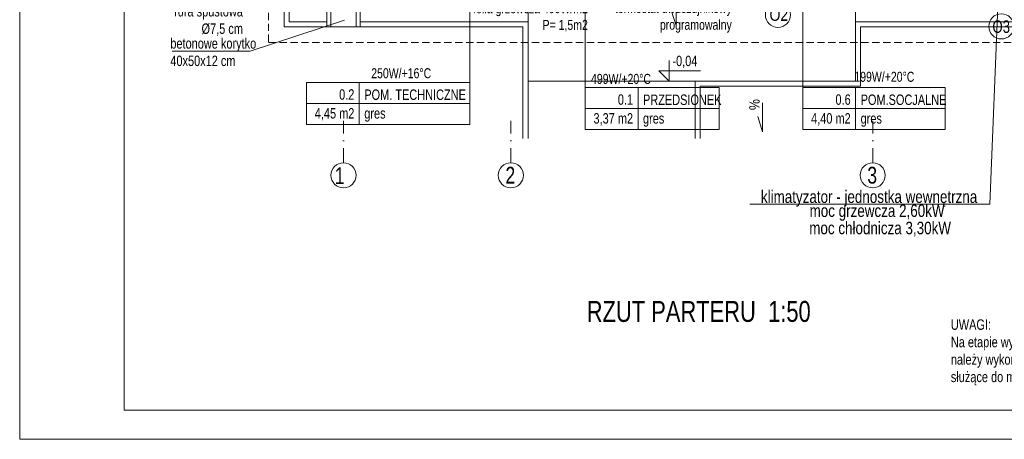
# Model space of a CAD drawing. Header units: inches. Extents: x 57112 to 98566, y -51777 to -16564.
# Tile 78 of 138: x 75573 to 76750, y -21309 to -20807. Entities that reach past the tile are written whole.
import ezdxf

# ---------------------------------------------------------------- set-up
doc = ezdxf.new("R2010")
doc.units = ezdxf.units.IN
doc.header["$MEASUREMENT"] = 0
doc.linetypes.add('DASHDOT', pattern=[1, 0.5, -0.25, 0, -0.25])
doc.linetypes.add('HIDDEN', pattern=[0.375, 0.25, -0.125])
doc.layers.get('0').update_dxf_attribs({"color": 251, "lineweight": 0})
doc.layers.add('## 04 grzejniki opis', color=92, linetype='Continuous')
for name, color, linetype, lineweight in [('## 06 klimatyzator', 30, 'Continuous', 15), ('A--tabelka rysunku', 7, 'Continuous', 0), ('A--tabelka-opisy uwagi', 7, 'Continuous', 0), ('A36-obrzeże', 252, 'Continuous', 0), ('A6a-schody parter', 251, 'Continuous', 18), ('A8-opisy pomieszczeń', 250, 'Continuous', 0), ('p--dach', 251, 'Continuous', 30), ('p--koty wysok.', 251, 'Continuous', 0), ('p--opis okna', 251, 'Continuous', 0), ('p--opisy dodatkowe', 251, 'Continuous', 0), ('p--opisy pomieszczeń', 250, 'Continuous', 0), ('p--osie konstr.-NR', 250, 'DASHDOT', 15), ('p--podpis rysunku', 7, 'Continuous', 0), ('p--spadki terenu', 251, 'Continuous', 0)]:
    doc.layers.add(name, color=color, linetype=linetype, lineweight=lineweight)
doc.styles.add('1-50', font='arial.ttf', dxfattribs={"width": 0.75, "height": 12.5})
doc.styles.add('GENERATED_STYLE_3', font='txt')
doc.styles.get("Standard").update_dxf_attribs({"font": 'arial.ttf', "width": 0.75})

# ---------------------------------------------------------------- blocks, each defined once
blk = doc.blocks.new('kota wykoń')
for p, q in [((0, 25), (0, 0)), ((0, 0), (-12.5, 12.5)), ((-12.5, 12.5), (37.5, 12.5))]:
    blk.add_line(p, q)
at = {"lineweight": 0}
blk.add_line((-2.5, 0), (2.5, 0), dxfattribs=at)

msp = doc.modelspace()

# ---------------------------------------------------------------- linework, layer by layer
at = {"layer": '## 06 klimatyzator'}
for p, q in [((76732.889, -21028.18, 151.8), (76745.091, -20720.09, 151.8)), ((76445.939, -21028.18, 151.8), (76732.889, -21028.18, 151.8))]:
    msp.add_line(p, q, dxfattribs=at)
at = {"layer": 'A--tabelka rysunku', "linetype": 'Continuous', "elevation": 151.8}
for points in [[(75572.917, -21309.191), (77672.917, -21309.191), (77672.917, -19824.191), (75572.917, -19824.191)], [(75697.917, -21274.191), (77637.917, -21274.191), (77637.917, -19859.191), (75697.917, -19859.191)]]:
    msp.add_lwpolyline(points, close=True, dxfattribs=at)
at = {"layer": 'A36-obrzeże', "linetype": 'Continuous', "ltscale": 35}
for p, q in [((75945.058, -20765.933, 151.8), (75945.058, -20815.933, 151.8)), ((75975.058, -20765.933, 151.8), (75975.058, -20815.933, 151.8)), ((76174.608, -20815.933, 151.8), (76174.608, -20949.684, 151.8)), ((76578.108, -20815.933, 151.8), (76578.108, -20887.033, 151.8)), ((76578.108, -20887.033, 151.8), (76386.608, -20887.033, 151.8)), ((76386.608, -20887.033, 151.8), (76386.608, -20949.684, 151.8))]:
    msp.add_line(p, q, dxfattribs=at)
at = {"layer": 'A36-obrzeże', "linetype": 'Continuous', "ltscale": 35, "elevation": 151.8}
for points in [[(76174.608, -20815.933), (75889.108, -20815.933), (75889.108, -20135.433), (76971.608, -20135.433), (76971.608, -20815.933), (76578.108, -20815.933)], [(75940.058, -20809.933), (75895.108, -20809.933), (75895.108, -20141.433), (75940.058, -20141.433)], [(76180.608, -20809.933), (75980.058, -20809.933)], [(76880.658, -20809.933), (76572.108, -20809.933)]]:
    msp.add_lwpolyline(points, dxfattribs=at)
msp.add_lwpolyline([(75940.058, -20815.933), (75980.058, -20815.933), (75980.058, -20765.933), (75940.058, -20765.933)], close=True, dxfattribs=at)
at = {"layer": 'A6a-schody parter', "lineweight": 5}
for p, q in [((76180.608, -20765.933, 151.8), (76180.608, -20881.033, 151.8)), ((76572.108, -20765.933, 151.8), (76572.108, -20881.033, 151.8)), ((76572.108, -20881.033, 151.8), (76180.608, -20881.033, 151.8)), ((76180.608, -20881.033, 151.8), (76180.608, -20949.684, 151.8)), ((76380.608, -20881.033, 151.8), (76380.608, -20949.684, 151.8))]:
    msp.add_line(p, q, dxfattribs=at)
at = {"layer": 'A8-opisy pomieszczeń'}
for p, q in [((76110.935, -20882.646, 151.8), (76110.935, -20631.226, 151.8)), ((76249.122, -20888.709, 151.8), (76249.122, -20637.288, 151.8)), ((76509.299, -20888.709, 151.8), (76509.299, -20637.288, 151.8))]:
    msp.add_line(p, q, dxfattribs=at)
at = {"layer": 'p--dach', "linetype": 'HIDDEN', "lineweight": 20, "ltscale": 35, "elevation": 151.8}
msp.add_lwpolyline([(75870.248, -20834.793), (76990.468, -20834.793), (76990.468, -20116.573), (75870.248, -20116.573)], close=True, dxfattribs=at)
at = {"layer": 'p--opis okna'}
for centre in [(76479.408, -20801.617, 151.8), (76746.458, -20815.434, 151.8)]:
    msp.add_circle(centre, 15, dxfattribs=at)
at = {"layer": 'p--opisy dodatkowe', "elevation": 151.8}
msp.add_lwpolyline([(75755.343, -20845.051), (75848.567, -20845.051), (75961.358, -20807.813)], dxfattribs=at)
at = {"layer": 'p--opisy pomieszczeń'}
for p, q in [((75978.935, -20882.646, 151.8), (75978.935, -20932.646, 151.8)), ((76312.122, -20888.709, 151.8), (76312.122, -20938.709, 151.8)), ((76572.299, -20888.709, 151.8), (76572.299, -20938.709, 151.8)), ((76110.935, -20907.646, 151.8), (75915.935, -20907.646, 151.8)), ((76409.122, -20913.709, 151.8), (76249.122, -20913.709, 151.8)), ((76679.299, -20913.709, 151.8), (76509.299, -20913.709, 151.8))]:
    msp.add_line(p, q, dxfattribs=at)
at = {"layer": 'p--opisy pomieszczeń', "elevation": 151.8}
for points in [[(75915.935, -20932.646), (76110.935, -20932.646), (76110.935, -20882.646), (75915.935, -20882.646)], [(76249.122, -20938.709), (76409.122, -20938.709), (76409.122, -20888.709), (76249.122, -20888.709)], [(76509.299, -20938.709), (76679.299, -20938.709), (76679.299, -20888.709), (76509.299, -20888.709)]]:
    msp.add_lwpolyline(points, close=True, dxfattribs=at)
at = {"layer": 'p--osie konstr.-NR', "linetype": 'DASHDOT', "ltscale": 35}
for p, q in [((75960.058, -20978.512, 151.8), (75960.058, -20928.512, 151.8)), ((76160.058, -20978.512, 151.8), (76160.058, -20928.512, 151.8)), ((76592.658, -20978.512, 151.8), (76592.658, -20928.512, 151.8))]:
    msp.add_line(p, q, dxfattribs=at)
at = {"layer": 'p--osie konstr.-NR', "linetype": 'Continuous', "ltscale": 35}
for centre in [(75960.058, -20993.512, 151.8), (76160.058, -20993.512, 151.8), (76592.658, -20993.512, 151.8)]:
    msp.add_circle(centre, 15, dxfattribs=at)
at = {"layer": 'p--spadki terenu', "elevation": 151.8}
for points in [[(76357.683, -20770.566), (76357.683, -20814.263), (76349.839, -20790.174)], [(76461.039, -20906.976), (76461.039, -20941.613), (76455.422, -20923.202)]]:
    msp.add_lwpolyline(points, dxfattribs=at)

# ---------------------------------------------------------------- block references
at = {"layer": 'p--koty wysok.'}
msp.add_blockref('kota wykoń', (76349.339, -20881.033, 151.8), dxfattribs=at)

# ---------------------------------------------------------------- texts
at = {"layer": '## 04 grzejniki opis', "char_height": 12, "attachment_point": 3}
for s, insert in [('folia grzewcza 400W/m2\\PP= 1,5m2', (76252.153, -20787.654)), ('termostat dwuczujnikowy \\Pprogramowalny', (76424.242, -20787.448)), ('250W/+16%%dC\\P', (76064.897, -20865.435, 151.8)), ('199W/+20%%dC\\P', (76642.488, -20869.713, 151.8)), ('499W/+20%%dC\\P', (76327.683, -20872.235, 151.8))]:
    msp.add_mtext(s, dxfattribs=dict(at, insert=insert))
at = {"layer": '## 06 klimatyzator', "style": 'GENERATED_STYLE_3', "width": 0.8}
for s, p in [('klimatyzator - jednostka wewnętrzna ', (76459.036, -21026.58, 514.844)), ('moc grzewcza 2,60kW', (76517.225, -21043.339, 514.844)), ('moc chłodnicza 3,30kW', (76516.819, -21063.985, 514.844))]:
    msp.add_text(s, height=15, dxfattribs=at).set_placement(p)
at = {"layer": 'A--tabelka-opisy uwagi', "color": 251, "linetype": 'Continuous', "lineweight": 5, "insert": (76686.11, -21165.773, 151.8), "char_height": 12.5, "width": 333.93037, "attachment_point": 1, "style": '1-50'}
msp.add_mtext('UWAGI:\\PNa etapie wykonywania konstrukcji budynku \\Pnależy wykonać  dodatkowe elementy konstrukcyjne służące do montażu wyposażenia kuchni i łazienki .', dxfattribs=at)
at = {"layer": 'p--koty wysok.', "insert": (76353.235, -20850.505, 151.8), "char_height": 18, "width": 207.41597, "attachment_point": 1, "style": '1-50'}
msp.add_mtext('{\\H0.6944x;-0,04}', dxfattribs=at)
at = {"layer": 'p--opis okna', "char_height": 15, "width": 74.01038, "attachment_point": 1, "style": '1-50'}
for s, insert in [('\\W0.8;O2', (76469.291, -20793.825, 151.8)), ('O3', (76735.847, -20808.185, 151.8))]:
    msp.add_mtext(s, dxfattribs=dict(at, insert=insert))
at = {"layer": 'p--opisy dodatkowe', "char_height": 12.5, "width": 177.1707, "style": '1-50'}
for s, insert, attachment_point in [('rura spustowa\\P%%c7,5 cm', (75839.799, -20791.07, 151.8), 3), ('betonowe korytko\\P40x50x12 cm', (75753.029, -20829.522, 151.8), 1)]:
    msp.add_mtext(s, dxfattribs=dict(at, insert=insert, attachment_point=attachment_point))
at = {"layer": 'p--opisy pomieszczeń', "char_height": 12.5, "style": '1-50'}
for s, insert, width, attachment_point in [('0.2', (75973.004, -20890.619, 151.8), 98, 3), ('POM. TECHNICZNE', (75984.867, -20890.854, 151.8), 126.57394, 1), ('0.1', (76306.191, -20896.682, 151.8), 98, 3), ('PRZEDSIONEK', (76318.054, -20896.917, 151.8), 106.86476, 1), ('0.6', (76566.368, -20896.682, 151.8), 98, 3), ('POM.SOCJALNE', (76578.231, -20896.917, 151.8), 106.86476, 1), ('4,45 m2', (75973.004, -20913.122, 151.8), 98, 3), ('gres', (75984.867, -20913.122, 151.8), 100, 1), ('3,37 m2', (76306.191, -20919.185, 151.8), 98, 3), ('gres', (76318.054, -20919.185, 151.8), 100, 1), ('4,40 m2', (76566.368, -20919.185, 151.8), 98, 3), ('gres', (76578.231, -20919.185, 151.8), 100, 1)]:
    msp.add_mtext(s, dxfattribs=dict(at, insert=insert, width=width, attachment_point=attachment_point))
at = {"layer": 'p--osie konstr.-NR', "linetype": 'Continuous', "ltscale": 35, "char_height": 20, "width": 63.5564, "attachment_point": 3}
for s, insert in [('1', (75961.287, -20983.957, 151.8)), ('2', (76165.304, -20983.383, 151.8)), ('3', (76597.904, -20983.383, 151.8))]:
    msp.add_mtext(s, dxfattribs=dict(at, insert=insert))
at = {"layer": 'p--podpis rysunku', "color": 251, "insert": (76250.783, -21143.78, 151.8), "char_height": 25, "width": 531.4776, "attachment_point": 1}
msp.add_mtext('{\\W0.75;RZUT PARTERU  1:50}', dxfattribs=at)
at = {"layer": 'p--podpis rysunku', "insert": (76250.783, -21143.78, 151.8), "char_height": 25, "width": 531.4776, "attachment_point": 1}
msp.add_mtext('{\\W0.75;RZUT PARTERU  1:50}', dxfattribs=at)
at = {"layer": 'p--spadki terenu', "insert": (76457.62, -20902.395, 151.8), "char_height": 12.5, "width": 207.41597, "attachment_point": 9, "rotation": 90, "style": '1-50'}
msp.add_mtext('{\\W0.85;%}', dxfattribs=at)

doc.saveas('drawing.dxf')
